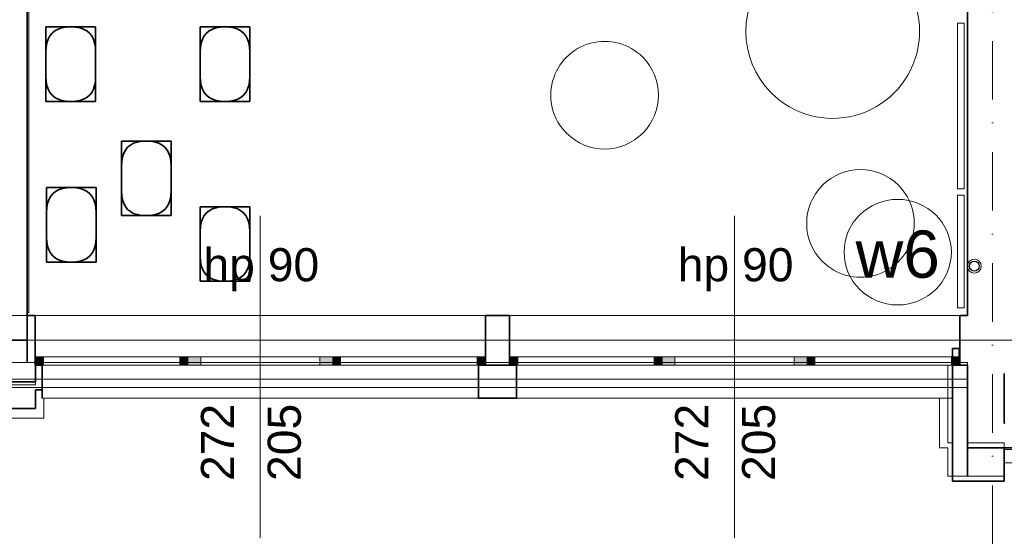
# Model space of a CAD drawing. Header units: millimetres. Extents: x -34676 to 172266, y 39940 to 476087.
# Tile 94 of 256: x 28963 to 34911, y 275791 to 278928. Entities that reach past the tile are written whole.
import ezdxf
from ezdxf.lldxf.tags import DXFTag

# ---------------------------------------------------------------- set-up
doc = ezdxf.new("R2010")
doc.units = ezdxf.units.MM
doc.header["$MEASUREMENT"] = 0
doc.linetypes.add('Kropki i Kreski', pattern=[6.702778, 3.527778, -1.763889, 0, -1.411111])
doc.linetypes.add('Przerywana', pattern=[5.644444, 2.822222, -2.822222])
for name, color, linetype in [('#podkład', 252, 'Continuous'), ('- A - ocieplenie', 7, 'Continuous'), ('- strefy pomieszczeń', 7, 'Continuous'), ('Drzwi Archicad', 7, 'Continuous'), ('IS_Text_Pion_Wodociag', 7, 'Continuous'), ('Konstrukcja - Siatka mod', 7, 'Continuous'), ('Konstrukcja - Stropy', 7, 'Continuous'), ('Konstrukcja - Ściany nośne wew..P', 7, 'Continuous'), ('Konstrukcja - Ściany zewnętrzne', 7, 'Continuous'), ('Okna Archicada', 7, 'Continuous'), ('Wnętrze - Umeblowanie', 7, 'Continuous'), ('Znaczniki okien Archicada', 7, 'Continuous')]:
    doc.layers.add(name, color=color, linetype=linetype)
doc.layers.add('#woda', color=4, linetype='Continuous', lineweight=18)
doc.styles.get("Standard").update_dxf_attribs({"font": 'arial.ttf'})
doc.styles.add('STYL_AUTOMATYCZNY_1', font='arial.ttf')
doc.styles.add('STYL_AUTOMATYCZNY_2', font='arial.ttf')
tags = doc.linetypes.add('SOLID', pattern=[10, 10, 0]).pattern_tags.tags
tags[6:7] = [DXFTag(74, 4), DXFTag(75, 0), DXFTag(340, '0'), DXFTag(46, 0.0), DXFTag(50, 0.0), DXFTag(44, 0.0), DXFTag(45, 0.0)]
tags[4:5] = [DXFTag(74, 4), DXFTag(75, 0), DXFTag(340, '0'), DXFTag(46, 0.0), DXFTag(50, 0.0), DXFTag(44, 0.0), DXFTag(45, 0.0)]

# ---------------------------------------------------------------- blocks, each defined once
blk = doc.blocks.new('UHYGFFFF')
at = {"layer": 'Okna Archicada', "linetype": 'Continuous', "lineweight": 13}
for points in [[(28665.1, 383032.6), (28665.1, 382982.6), (28715.1, 382982.6), (28715.1, 383032.6)], [(29590.1, 382982.6), (29590.1, 383032.6), (29540.1, 383032.6), (29540.1, 382982.6)], [(29590.1, 383032.6), (29590.1, 382982.6), (29665.1, 382982.6), (29665.1, 383032.6)], [(30460.1, 382982.6), (30460.1, 383032.6), (30385.1, 383032.6), (30385.1, 382982.6)], [(30460.1, 383032.6), (30460.1, 382982.6), (30510.1, 382982.6), (30510.1, 383032.6)], [(31385.1, 382982.6), (31385.1, 383032.6), (31335.1, 383032.6), (31335.1, 382982.6)], [(31530.1, 383032.6), (31530.1, 382982.6), (31580.1, 382982.6), (31580.1, 383032.6)], [(32455.1, 382982.6), (32455.1, 383032.6), (32405.1, 383032.6), (32405.1, 382982.6)], [(32455.1, 383032.6), (32455.1, 382982.6), (32530.1, 382982.6), (32530.1, 383032.6)], [(33325.1, 382982.6), (33325.1, 383032.6), (33250.1, 383032.6), (33250.1, 382982.6)], [(33325.1, 383032.6), (33325.1, 382982.6), (33375.1, 382982.6), (33375.1, 383032.6)], [(34250.1, 382982.6), (34250.1, 383032.6), (34200.1, 383032.6), (34200.1, 382982.6)]]:
    blk.add_hatch(color=252, dxfattribs=at).paths.add_polyline_path(points)
at = {"layer": '- A - ocieplenie', "color": 252, "linetype": 'Continuous', "lineweight": 35, "ltscale": 100}
for p, q in [((28707.6, 382982.6), (28707.6, 382832.6)), ((31342.6, 382982.6), (31342.6, 382832.6)), ((31572.6, 382982.6), (31572.6, 382832.6)), ((34207.6, 382982.6), (34207.6, 382832.6)), ((28707.6, 382832.6), (28707.6, 382782.6)), ((31342.6, 382832.6), (31342.6, 382782.6)), ((31572.6, 382832.6), (31572.6, 382782.6)), ((34207.6, 382832.6), (34207.6, 382782.6)), ((34207.6, 382512.5), (34207.6, 382312.5)), ((34207.6, 382512.5), (34207.6, 382312.5)), ((34297.6, 382312.5), (34297.6, 382512.5)), ((34297.6, 382312.5), (34297.6, 382512.5))]:
    blk.add_line(p, q, dxfattribs=at)
at = {"layer": '- A - ocieplenie', "color": 252, "linetype": 'Continuous', "lineweight": 20, "ltscale": 100}
blk.add_line((34207.6, 382312.5), (34297.6, 382312.5), dxfattribs=at)
at = {"layer": '- A - ocieplenie', "color": 252, "linetype": 'Continuous', "lineweight": 35, "ltscale": 100, "flags": 128}
for points in [[(34247.6, 383083.4), (34207.6, 383083.4)], [(34207.6, 383083.4), (34207.6, 382982.6)], [(34247.6, 382982.6), (34247.6, 383083.4)], [(28667.6, 382982.6), (28667.6, 382880.6)], [(28707.6, 382982.6), (28667.6, 382982.6)], [(31572.6, 382982.6), (31342.6, 382982.6)], [(34207.6, 382982.6), (34207.6, 382482.5)], [(34297.6, 382982.6), (34207.6, 382982.6)], [(34207.6, 382982.6), (34247.6, 382982.6)], [(34297.6, 382482.5), (34297.6, 382982.6)], [(28667.6, 382880.6), (28242.6, 382880.6)], [(28667.6, 382720.6), (28667.6, 382832.6)], [(28667.6, 382832.6), (28707.6, 382832.6)], [(28707.6, 382832.6), (28707.6, 382782.6)], [(31342.6, 382782.6), (31572.6, 382782.6)], [(28242.6, 382720.6), (28667.6, 382720.6)], [(34207.6, 382282.5), (34207.6, 382482.5)], [(34519.4, 382482.5), (34297.6, 382482.5)], [(34519.4, 382482.5), (34519.4, 382282.5)], [(34207.6, 382282.5), (34519.4, 382282.5)]]:
    blk.add_lwpolyline(points, dxfattribs=at)
at = {"layer": '- A - ocieplenie', "color": 252, "linetype": 'Continuous', "lineweight": 20, "ltscale": 100, "flags": 128}
for points in [[(28667.6, 382982.6), (28667.6, 382862.6)], [(34177.6, 382982.6), (28667.6, 382982.6)], [(34177.6, 382982.6), (34177.6, 382782.6)], [(28667.6, 382862.6), (28242.6, 382862.6)], [(28717.6, 382662.6), (28717.6, 382782.6)], [(28717.6, 382782.6), (34127.6, 382782.6)], [(34127.6, 382782.6), (34127.6, 382482.5)], [(34177.6, 382512.5), (34177.6, 382782.6)], [(28192.6, 382662.6), (28717.6, 382662.6)], [(34207.6, 382512.5), (34177.6, 382512.5)], [(34519.4, 382512.5), (34297.6, 382512.5)], [(34519.4, 382312.5), (34519.4, 382512.5)], [(34177.6, 382482.5), (34127.6, 382482.5)], [(34177.6, 382482.5), (34177.6, 382312.5)], [(34177.6, 382312.5), (34519.4, 382312.5)]]:
    blk.add_lwpolyline(points, dxfattribs=at)
at = {"color": 252, "linetype": 'Przerywana', "lineweight": 13, "ltscale": 100}
for p, q in [((34237.6, 385047.5), (34237.6, 384047.5)), ((34237.6, 385047.5), (34277.6, 385047.5)), ((34237.6, 385047.5), (34237.6, 384047.5)), ((34237.6, 385047.5), (34277.6, 385047.5)), ((34277.6, 385047.5), (34277.6, 384047.5)), ((34277.6, 385047.5), (34277.6, 384047.5)), ((34237.6, 384047.5), (34277.6, 384047.5)), ((34237.6, 384047.5), (34277.6, 384047.5)), ((34237.6, 384007.5), (34237.6, 383327.6)), ((34237.6, 384007.5), (34277.6, 384007.5)), ((34237.6, 384007.5), (34237.6, 383327.6)), ((34237.6, 384007.5), (34277.6, 384007.5)), ((34277.6, 384007.5), (34277.6, 383327.6)), ((34277.6, 384007.5), (34277.6, 383327.6)), ((34237.6, 383327.6), (34277.6, 383327.6)), ((34237.6, 383327.6), (34277.6, 383327.6))]:
    blk.add_line(p, q, dxfattribs=at)
at = {"color": 252, "linetype": 'Continuous', "lineweight": 13, "ltscale": 100}
for p, q in [((34237.6, 385047.5), (34237.6, 384047.5)), ((34237.6, 385047.5), (34277.6, 385047.5)), ((34277.6, 385047.5), (34277.6, 384047.5)), ((34237.6, 384047.5), (34277.6, 384047.5)), ((34237.6, 384007.5), (34237.6, 383327.6)), ((34237.6, 384007.5), (34277.6, 384007.5)), ((34277.6, 384007.5), (34277.6, 383327.6)), ((34237.6, 383327.6), (34277.6, 383327.6))]:
    blk.add_line(p, q, dxfattribs=at)
at = {"layer": 'Drzwi Archicad', "color": 252, "linetype": 'Continuous', "lineweight": 35, "ltscale": 100}
blk.add_line((34519.4, 382632.5), (34519.4, 382932.5), dxfattribs=at)
at = {"layer": 'Drzwi Archicad', "color": 252, "linetype": 'Continuous', "lineweight": 13, "ltscale": 100}
for p, q in [((34589.4, 382472.5), (34519.4, 382472.5)), ((34519.4, 382472.5), (34519.4, 382392.5)), ((34519.4, 382392.5), (34599.4, 382392.5))]:
    blk.add_line(p, q, dxfattribs=at)
at = {"layer": 'Drzwi Archicad', "color": 252, "linetype": 'Continuous', "lineweight": 35, "ltscale": 100}
blk.add_point((34519.4, 382632.5), dxfattribs=at)
at = {"layer": 'Konstrukcja - Siatka mod', "color": 252, "linetype": 'Kropki i Kreski', "lineweight": 13, "ltscale": 100}
blk.add_line((34447.6, 381903.8), (34447.6, 398868.6), dxfattribs=at)
at = {"layer": 'Konstrukcja - Stropy', "color": 252, "linetype": 'Continuous', "lineweight": 13, "ltscale": 100, "flags": 128}
for points in [[(49317.6, 395762.6), (22777.6, 395762.6), (22777.6, 393161.4), (22777.6, 390344), (22777.6, 388030.6), (22777.6, 383282.6), (34297.6, 383282.6), (34297.6, 388332.6), (37597.6, 388332.6), (37597.6, 383282.6), (49317.6, 383282.6)], [(30017.6, 386800.6), (28617.6, 386800.6), (28617.6, 383300.6), (28627.6, 383300.6), (28627.6, 386790.6), (30027.6, 386790.6), (30027.6, 387040.6), (31247.6, 387040.6), (31247.6, 387050.6), (30017.6, 387050.6)]]:
    blk.add_lwpolyline(points, close=True, dxfattribs=at)
at = {"layer": 'Konstrukcja - Ściany nośne wew..P', "color": 252, "linetype": 'Continuous', "lineweight": 35, "ltscale": 100}
blk.add_line((34519.4, 382632.5), (34519.4, 382932.5), dxfattribs=at)
at = {"layer": 'Konstrukcja - Ściany nośne wew..P', "color": 252, "linetype": 'Continuous', "lineweight": 35, "ltscale": 100, "flags": 128}
for points in [[(34297.6, 388032.6), (34297.6, 383282.6)], [(28617.6, 383132.6), (28617.6, 387962.6)], [(28317.6, 383132.6), (28617.6, 383132.6)], [(34297.6, 382982.6), (34297.6, 382482.5)], [(34297.6, 382482.5), (34597.6, 382482.5)]]:
    blk.add_lwpolyline(points, dxfattribs=at)
at = {"layer": 'Konstrukcja - Ściany nośne wew..P', "color": 252, "linetype": 'Continuous', "lineweight": 35, "ltscale": 100}
blk.add_point((34519.4, 382632.5), dxfattribs=at)
at = {"layer": 'Konstrukcja - Ściany zewnętrzne', "color": 252, "linetype": 'Continuous', "lineweight": 35, "ltscale": 100}
for p, q in [((28665.1, 383032.6), (28665.1, 383282.6)), ((31385.1, 383032.6), (31385.1, 383282.6)), ((31530.1, 383032.6), (31530.1, 383282.6)), ((34250.1, 383032.6), (34250.1, 383282.6)), ((28665.1, 382982.6), (28665.1, 383032.6)), ((31385.1, 382982.6), (31385.1, 383032.6)), ((31530.1, 382982.6), (31530.1, 383032.6)), ((34250.1, 382982.6), (34250.1, 383032.6))]:
    blk.add_line(p, q, dxfattribs=at)
at = {"layer": 'Konstrukcja - Ściany zewnętrzne', "color": 252, "linetype": 'Continuous', "lineweight": 35, "ltscale": 100, "flags": 128}
for points in [[(28617.6, 382997.6), (28617.6, 383297.6)], [(28665.1, 383282.6), (28617.6, 383282.6)], [(28617.6, 383282.6), (28617.6, 383000.6)], [(31530.1, 383282.6), (31385.1, 383282.6)], [(34297.6, 383282.6), (34250.1, 383282.6)], [(31385.1, 382982.6), (31530.1, 382982.6)], [(34250.1, 382982.6), (34297.6, 382982.6)]]:
    blk.add_lwpolyline(points, dxfattribs=at)
at = {"layer": 'Konstrukcja - Ściany zewnętrzne', "color": 252, "linetype": 'Continuous', "lineweight": 13, "ltscale": 100, "flags": 128}
for points in [[(22477.6, 382997.6), (22477.6, 382847.6), (34297.6, 382847.6), (34297.6, 382997.6)], [(22477.6, 382997.6), (22477.6, 382897.6), (34297.6, 382897.6), (34297.6, 382997.6)]]:
    blk.add_lwpolyline(points, close=True, dxfattribs=at)
blk.add_lwpolyline([(28242.6, 382997.6), (28242.6, 382880.6), (28667.6, 382880.6), (28667.6, 382982.6)], dxfattribs=at)
at = {"layer": 'Okna Archicada', "color": 252, "linetype": 'Continuous', "lineweight": 13, "ltscale": 100}
for p, q in [((28665.1, 383282.6), (31385.1, 383282.6)), ((31530.1, 383282.6), (34250.1, 383282.6)), ((20180, 383132.6), (49624.6, 383132.6)), ((28665.1, 383032.6), (28715.1, 383032.6)), ((28715.1, 383032.6), (28715.1, 382982.6)), ((28715.1, 383032.6), (29540.1, 383032.6)), ((29540.1, 382982.6), (29540.1, 383032.6)), ((29540.1, 383032.6), (29590.1, 383032.6)), ((29590.1, 383032.6), (29665.1, 383032.6)), ((29665.1, 383032.6), (29665.1, 382982.6)), ((29665.1, 383032.6), (30385.1, 383032.6)), ((30385.1, 382982.6), (30385.1, 383032.6)), ((30385.1, 383032.6), (30460.1, 383032.6)), ((30460.1, 383032.6), (30510.1, 383032.6)), ((30510.1, 383032.6), (30510.1, 382982.6)), ((30510.1, 383032.6), (31335.1, 383032.6)), ((31335.1, 382982.6), (31335.1, 383032.6)), ((31335.1, 383032.6), (31385.1, 383032.6)), ((31530.1, 383032.6), (31580.1, 383032.6)), ((31580.1, 383032.6), (31580.1, 382982.6)), ((31580.1, 383032.6), (32405.1, 383032.6)), ((32405.1, 382982.6), (32405.1, 383032.6)), ((32405.1, 383032.6), (32455.1, 383032.6)), ((32455.1, 383032.6), (32530.1, 383032.6)), ((32530.1, 383032.6), (32530.1, 382982.6)), ((32530.1, 383032.6), (33250.1, 383032.6)), ((33250.1, 382982.6), (33250.1, 383032.6)), ((33250.1, 383032.6), (33325.1, 383032.6)), ((33325.1, 383032.6), (33375.1, 383032.6)), ((33375.1, 383032.6), (33375.1, 382982.6)), ((33375.1, 383032.6), (34200.1, 383032.6)), ((34200.1, 382982.6), (34200.1, 383032.6)), ((34200.1, 383032.6), (34250.1, 383032.6)), ((28665.1, 382982.6), (31385.1, 382982.6)), ((28715.1, 382982.6), (28665.1, 382982.6)), ((28707.6, 382982.6), (31342.6, 382982.6)), ((29540.1, 382982.6), (28715.1, 382982.6)), ((29590.1, 382982.6), (29540.1, 382982.6)), ((29665.1, 382982.6), (29590.1, 382982.6)), ((30385.1, 382982.6), (29665.1, 382982.6)), ((30460.1, 382982.6), (30385.1, 382982.6)), ((30510.1, 382982.6), (30460.1, 382982.6)), ((31335.1, 382982.6), (30510.1, 382982.6)), ((31385.1, 382982.6), (31335.1, 382982.6)), ((31530.1, 382982.6), (34250.1, 382982.6)), ((31580.1, 382982.6), (31530.1, 382982.6)), ((31572.6, 382982.6), (34207.6, 382982.6)), ((32405.1, 382982.6), (31580.1, 382982.6)), ((32455.1, 382982.6), (32405.1, 382982.6)), ((32530.1, 382982.6), (32455.1, 382982.6)), ((33250.1, 382982.6), (32530.1, 382982.6)), ((33325.1, 382982.6), (33250.1, 382982.6)), ((33375.1, 382982.6), (33325.1, 382982.6)), ((34200.1, 382982.6), (33375.1, 382982.6)), ((34250.1, 382982.6), (34200.1, 382982.6)), ((28707.6, 382782.6), (31342.6, 382782.6)), ((31572.6, 382782.6), (34207.6, 382782.6))]:
    blk.add_line(p, q, dxfattribs=at)
at = {"layer": 'Okna Archicada', "color": 252, "linetype": 'Continuous', "lineweight": 35, "ltscale": 100}
for p, q in [((28665.1, 383032.6), (28665.1, 383282.6)), ((31385.1, 383032.6), (31385.1, 383282.6)), ((31530.1, 383032.6), (31530.1, 383282.6)), ((34250.1, 383032.6), (34250.1, 383282.6)), ((28665.1, 382982.6), (28665.1, 383032.6)), ((28665.1, 382982.6), (28665.1, 383032.6)), ((31385.1, 382982.6), (31385.1, 383032.6)), ((31385.1, 382982.6), (31385.1, 383032.6)), ((31530.1, 382982.6), (31530.1, 383032.6)), ((31530.1, 382982.6), (31530.1, 383032.6)), ((34250.1, 382982.6), (34250.1, 383032.6)), ((34250.1, 382982.6), (34250.1, 383032.6)), ((28707.6, 382982.6), (28707.6, 382832.6)), ((31342.6, 382982.6), (31342.6, 382832.6)), ((31572.6, 382982.6), (31572.6, 382832.6)), ((34207.6, 382982.6), (34207.6, 382832.6)), ((28707.6, 382832.6), (28707.6, 382782.6)), ((31342.6, 382832.6), (31342.6, 382782.6)), ((31572.6, 382832.6), (31572.6, 382782.6)), ((34207.6, 382832.6), (34207.6, 382782.6))]:
    blk.add_line(p, q, dxfattribs=at)
at = {"layer": 'Wnętrze - Umeblowanie', "color": 252, "linetype": 'Continuous', "lineweight": 13, "ltscale": 100, "flags": 128}
for points in [[(33854.5, 385368.2, 1), (33112, 384625.8, 1)], [(32335.2, 384841.7, 1), (31875.5, 384382, 1)], [(33880.8, 384067.7, 1), (33421.1, 383608, 1)]]:
    blk.add_lwpolyline(points, format="xyb", close=True, dxfattribs=at)
at = {"layer": 'Wnętrze - Umeblowanie', "color": 252, "linetype": 'Continuous', "lineweight": 35, "ltscale": 100, "flags": 128}
for points in [[(28730.7, 384873.8), (28732.2, 384902.3), (28736.7, 384927.8), (28744.2, 384950.3), (28754.7, 384969.8), (28768.2, 384986.3), (28784.7, 384999.8), (28804.2, 385010.3), (28826.7, 385017.8), (28852.2, 385022.3), (28880.7, 385023.8), (28915.9, 385023.8), (28946.3, 385023.8), (28972.1, 385023.8), (28993.2, 385023.8), (29009.6, 385023.8), (29021.3, 385023.8), (29028.4, 385023.8)], [(28730.7, 385021.5), (28730.7, 385023.8)], [(28733, 385023.8), (28730.7, 385023.8)], [(28730.7, 385021.5), (28730.7, 385014.5), (28730.7, 385002.7), (28730.7, 384986.3), (28730.7, 384965.2), (28730.7, 384939.5), (28730.7, 384909), (28730.7, 384873.8), (28730.7, 384723.8), (28730.7, 384688.7), (28730.7, 384658.2), (28730.7, 384632.4), (28730.7, 384611.3), (28730.7, 384594.9), (28730.7, 384583.2), (28730.7, 384576.2)], [(29030.7, 385021.5), (29030.7, 385014.5), (29030.7, 385002.7), (29030.7, 384986.3), (29030.7, 384965.2), (29030.7, 384939.5), (29030.7, 384909), (29030.7, 384873.8), (29030.7, 384723.8), (29029.2, 384695.3), (29024.7, 384669.8), (29017.2, 384647.3), (29006.7, 384627.8), (28993.2, 384611.3), (28976.7, 384597.8), (28957.2, 384587.3), (28934.7, 384579.8), (28909.2, 384575.3), (28880.7, 384573.8), (28852.2, 384575.3), (28826.7, 384579.8), (28804.2, 384587.3), (28784.7, 384597.8), (28768.2, 384611.3), (28754.7, 384627.8), (28744.2, 384647.3), (28736.7, 384669.8), (28732.2, 384695.3), (28730.7, 384723.8)], [(29030.7, 384873.8), (29029.2, 384902.3), (29024.7, 384927.8), (29017.2, 384950.3), (29006.7, 384969.8), (28993.2, 384986.3), (28976.7, 384999.8), (28957.2, 385010.3), (28934.7, 385017.8), (28909.2, 385022.3), (28880.7, 385023.8), (28845.5, 385023.8), (28815.1, 385023.8), (28789.3, 385023.8), (28768.2, 385023.8), (28751.8, 385023.8), (28740.1, 385023.8), (28733, 385023.8)], [(29028.4, 385023.8), (29030.7, 385023.8)], [(29030.7, 385021.5), (29030.7, 385023.8)], [(29662.1, 384873.8), (29663.6, 384902.3), (29668.1, 384927.8), (29675.6, 384950.3), (29686.1, 384969.8), (29699.6, 384986.3), (29716.1, 384999.8), (29735.6, 385010.3), (29758.1, 385017.8), (29783.6, 385022.3), (29812.1, 385023.8), (29847.2, 385023.8), (29877.7, 385023.8), (29903.5, 385023.8), (29924.6, 385023.8), (29941, 385023.8), (29952.7, 385023.8), (29959.7, 385023.8)], [(29662.1, 385021.5), (29662.1, 385023.8)], [(29664.4, 385023.8), (29662.1, 385023.8)], [(29662.1, 385021.5), (29662.1, 385014.5), (29662.1, 385002.7), (29662.1, 384986.3), (29662.1, 384965.2), (29662.1, 384939.5), (29662.1, 384909), (29662.1, 384873.8), (29662.1, 384723.8), (29662.1, 384688.7), (29662.1, 384658.2), (29662.1, 384632.4), (29662.1, 384611.3), (29662.1, 384594.9), (29662.1, 384583.2), (29662.1, 384576.2)], [(29962.1, 385021.5), (29962.1, 385014.5), (29962.1, 385002.7), (29962.1, 384986.3), (29962.1, 384965.2), (29962.1, 384939.5), (29962.1, 384909), (29962.1, 384873.8), (29962.1, 384723.8), (29960.6, 384695.3), (29956.1, 384669.8), (29948.6, 384647.3), (29938.1, 384627.8), (29924.6, 384611.3), (29908.1, 384597.8), (29888.6, 384587.3), (29866.1, 384579.8), (29840.6, 384575.3), (29812.1, 384573.8), (29783.6, 384575.3), (29758.1, 384579.8), (29735.6, 384587.3), (29716.1, 384597.8), (29699.6, 384611.3), (29686.1, 384627.8), (29675.6, 384647.3), (29668.1, 384669.8), (29663.6, 384695.3), (29662.1, 384723.8)], [(29962.1, 384873.8), (29960.6, 384902.3), (29956.1, 384927.8), (29948.6, 384950.3), (29938.1, 384969.8), (29924.6, 384986.3), (29908.1, 384999.8), (29888.6, 385010.3), (29866.1, 385017.8), (29840.6, 385022.3), (29812.1, 385023.8), (29776.9, 385023.8), (29746.5, 385023.8), (29720.7, 385023.8), (29699.6, 385023.8), (29683.2, 385023.8), (29671.5, 385023.8), (29664.4, 385023.8)], [(29959.7, 385023.8), (29962.1, 385023.8)], [(29962.1, 385021.5), (29962.1, 385023.8)], [(29030.7, 384723.8), (29030.7, 384688.7), (29030.7, 384658.2), (29030.7, 384632.4), (29030.7, 384611.3), (29030.7, 384594.9), (29030.7, 384583.2), (29030.7, 384576.2)], [(29962.1, 384723.8), (29962.1, 384688.7), (29962.1, 384658.2), (29962.1, 384632.4), (29962.1, 384611.3), (29962.1, 384594.9), (29962.1, 384583.2), (29962.1, 384576.2)], [(28730.7, 384576.2), (28730.7, 384573.8)], [(28733, 384573.8), (28730.7, 384573.8)], [(29028.4, 384573.8), (29021.3, 384573.8), (29009.6, 384573.8), (28993.2, 384573.8), (28972.1, 384573.8), (28946.3, 384573.8), (28915.9, 384573.8), (28880.7, 384573.8), (28845.5, 384573.8), (28815.1, 384573.8), (28789.3, 384573.8), (28768.2, 384573.8), (28751.8, 384573.8), (28740.1, 384573.8), (28733, 384573.8)], [(29030.7, 384573.8), (29028.4, 384573.8)], [(29030.7, 384576.2), (29030.7, 384573.8)], [(29662.1, 384576.2), (29662.1, 384573.8)], [(29664.4, 384573.8), (29662.1, 384573.8)], [(29959.7, 384573.8), (29952.7, 384573.8), (29941, 384573.8), (29924.6, 384573.8), (29903.5, 384573.8), (29877.7, 384573.8), (29847.2, 384573.8), (29812.1, 384573.8), (29776.9, 384573.8), (29746.5, 384573.8), (29720.7, 384573.8), (29699.6, 384573.8), (29683.2, 384573.8), (29671.5, 384573.8), (29664.4, 384573.8)], [(29962.1, 384573.8), (29959.7, 384573.8)], [(29962.1, 384576.2), (29962.1, 384573.8)], [(29186.6, 384184.9), (29188.1, 384213.4), (29192.6, 384238.9), (29200.1, 384261.4), (29210.6, 384280.9), (29224.1, 384297.4), (29240.6, 384310.9), (29260.1, 384321.4), (29282.6, 384328.9), (29308.1, 384333.4), (29336.6, 384334.9), (29371.8, 384334.9), (29402.3, 384334.9), (29428, 384334.9), (29449.1, 384334.9), (29465.5, 384334.9), (29477.3, 384334.9), (29484.3, 384334.9)], [(29186.6, 384332.6), (29186.6, 384334.9)], [(29189, 384334.9), (29186.6, 384334.9)], [(29186.6, 384332.6), (29186.6, 384325.5), (29186.6, 384313.8), (29186.6, 384297.4), (29186.6, 384276.3), (29186.6, 384250.5), (29186.6, 384220.1), (29186.6, 384184.9), (29186.6, 384034.9), (29186.6, 383999.8), (29186.6, 383969.3), (29186.6, 383943.5), (29186.6, 383922.4), (29186.6, 383906), (29186.6, 383894.3), (29186.6, 383887.3)], [(29486.6, 384332.6), (29486.6, 384325.5), (29486.6, 384313.8), (29486.6, 384297.4), (29486.6, 384276.3), (29486.6, 384250.5), (29486.6, 384220.1), (29486.6, 384184.9), (29486.6, 384034.9), (29485.1, 384006.4), (29480.6, 383980.9), (29473.1, 383958.4), (29462.6, 383938.9), (29449.1, 383922.4), (29432.6, 383908.9), (29413.1, 383898.4), (29390.6, 383890.9), (29365.1, 383886.4), (29336.6, 383884.9), (29308.1, 383886.4), (29282.6, 383890.9), (29260.1, 383898.4), (29240.6, 383908.9), (29224.1, 383922.4), (29210.6, 383938.9), (29200.1, 383958.4), (29192.6, 383980.9), (29188.1, 384006.4), (29186.6, 384034.9)], [(29486.6, 384184.9), (29485.1, 384213.4), (29480.6, 384238.9), (29473.1, 384261.4), (29462.6, 384280.9), (29449.1, 384297.4), (29432.6, 384310.9), (29413.1, 384321.4), (29390.6, 384328.9), (29365.1, 384333.4), (29336.6, 384334.9), (29301.5, 384334.9), (29271, 384334.9), (29245.2, 384334.9), (29224.1, 384334.9), (29207.7, 384334.9), (29196, 384334.9), (29189, 384334.9)], [(29484.3, 384334.9), (29486.6, 384334.9)], [(29486.6, 384332.6), (29486.6, 384334.9)], [(28733.7, 383904.4), (28735.2, 383932.9), (28739.7, 383958.4), (28747.2, 383980.9), (28757.7, 384000.4), (28771.2, 384016.9), (28787.7, 384030.4), (28807.2, 384040.9), (28829.7, 384048.4), (28855.2, 384052.9), (28883.7, 384054.4), (28918.8, 384054.4), (28949.3, 384054.4), (28975.1, 384054.4), (28996.2, 384054.4), (29012.6, 384054.4), (29024.3, 384054.4), (29031.3, 384054.4)], [(28733.7, 384052.1), (28733.7, 384054.4)], [(28736, 384054.4), (28733.7, 384054.4)], [(29033.7, 383904.4), (29032.2, 383932.9), (29027.7, 383958.4), (29020.2, 383980.9), (29009.7, 384000.4), (28996.2, 384016.9), (28979.7, 384030.4), (28960.2, 384040.9), (28937.7, 384048.4), (28912.2, 384052.9), (28883.7, 384054.4), (28848.5, 384054.4), (28818, 384054.4), (28792.3, 384054.4), (28771.2, 384054.4), (28754.8, 384054.4), (28743, 384054.4), (28736, 384054.4)], [(29031.3, 384054.4), (29033.7, 384054.4)], [(29033.7, 384052.1), (29033.7, 384054.4)], [(28733.7, 384052.1), (28733.7, 384045), (28733.7, 384033.3), (28733.7, 384016.9), (28733.7, 383995.8), (28733.7, 383970), (28733.7, 383939.6), (28733.7, 383904.4), (28733.7, 383754.4), (28733.7, 383719.3), (28733.7, 383688.8), (28733.7, 383663), (28733.7, 383641.9), (28733.7, 383625.5), (28733.7, 383613.8), (28733.7, 383606.8)], [(29033.7, 384052.1), (29033.7, 384045), (29033.7, 384033.3), (29033.7, 384016.9), (29033.7, 383995.8), (29033.7, 383970), (29033.7, 383939.6), (29033.7, 383904.4), (29033.7, 383754.4), (29032.2, 383725.9), (29027.7, 383700.4), (29020.2, 383677.9), (29009.7, 383658.4), (28996.2, 383641.9), (28979.7, 383628.4), (28960.2, 383617.9), (28937.7, 383610.4), (28912.2, 383605.9), (28883.7, 383604.4), (28855.2, 383605.9), (28829.7, 383610.4), (28807.2, 383617.9), (28787.7, 383628.4), (28771.2, 383641.9), (28757.7, 383658.4), (28747.2, 383677.9), (28739.7, 383700.4), (28735.2, 383725.9), (28733.7, 383754.4)], [(29486.6, 384034.9), (29486.6, 383999.8), (29486.6, 383969.3), (29486.6, 383943.5), (29486.6, 383922.4), (29486.6, 383906), (29486.6, 383894.3), (29486.6, 383887.3)], [(29662.1, 383788.6), (29663.6, 383817.1), (29668.1, 383842.6), (29675.6, 383865.1), (29686.1, 383884.6), (29699.6, 383901.1), (29716.1, 383914.6), (29735.6, 383925.1), (29758.1, 383932.6), (29783.6, 383937.1), (29812.1, 383938.6), (29847.2, 383938.6), (29877.7, 383938.6), (29903.5, 383938.6), (29924.6, 383938.6), (29941, 383938.6), (29952.7, 383938.6), (29959.7, 383938.6)], [(29662.1, 383936.3), (29662.1, 383938.6)], [(29664.4, 383938.6), (29662.1, 383938.6)], [(29662.1, 383936.3), (29662.1, 383929.2), (29662.1, 383917.5), (29662.1, 383901.1), (29662.1, 383880), (29662.1, 383854.2), (29662.1, 383823.8), (29662.1, 383788.6), (29662.1, 383638.6), (29662.1, 383603.5), (29662.1, 383573), (29662.1, 383547.2), (29662.1, 383526.1), (29662.1, 383509.7), (29662.1, 383498), (29662.1, 383491)], [(29962.1, 383936.3), (29962.1, 383929.2), (29962.1, 383917.5), (29962.1, 383901.1), (29962.1, 383880), (29962.1, 383854.2), (29962.1, 383823.8), (29962.1, 383788.6), (29962.1, 383638.6), (29960.6, 383610.1), (29956.1, 383584.6), (29948.6, 383562.1), (29938.1, 383542.6), (29924.6, 383526.1), (29908.1, 383512.6), (29888.6, 383502.1), (29866.1, 383494.6), (29840.6, 383490.1), (29812.1, 383488.6), (29783.6, 383490.1), (29758.1, 383494.6), (29735.6, 383502.1), (29716.1, 383512.6), (29699.6, 383526.1), (29686.1, 383542.6), (29675.6, 383562.1), (29668.1, 383584.6), (29663.6, 383610.1), (29662.1, 383638.6)], [(29962.1, 383788.6), (29960.6, 383817.1), (29956.1, 383842.6), (29948.6, 383865.1), (29938.1, 383884.6), (29924.6, 383901.1), (29908.1, 383914.6), (29888.6, 383925.1), (29866.1, 383932.6), (29840.6, 383937.1), (29812.1, 383938.6), (29776.9, 383938.6), (29746.5, 383938.6), (29720.7, 383938.6), (29699.6, 383938.6), (29683.2, 383938.6), (29671.5, 383938.6), (29664.4, 383938.6)], [(29959.7, 383938.6), (29962.1, 383938.6)], [(29962.1, 383936.3), (29962.1, 383938.6)], [(29186.6, 383887.3), (29186.6, 383884.9)], [(29189, 383884.9), (29186.6, 383884.9)], [(29484.3, 383884.9), (29477.3, 383884.9), (29465.5, 383884.9), (29449.1, 383884.9), (29428, 383884.9), (29402.3, 383884.9), (29371.8, 383884.9), (29336.6, 383884.9), (29301.5, 383884.9), (29271, 383884.9), (29245.2, 383884.9), (29224.1, 383884.9), (29207.7, 383884.9), (29196, 383884.9), (29189, 383884.9)], [(29486.6, 383884.9), (29484.3, 383884.9)], [(29486.6, 383887.3), (29486.6, 383884.9)], [(29033.7, 383754.4), (29033.7, 383719.3), (29033.7, 383688.8), (29033.7, 383663), (29033.7, 383641.9), (29033.7, 383625.5), (29033.7, 383613.8), (29033.7, 383606.8)], [(29962.1, 383638.6), (29962.1, 383603.5), (29962.1, 383573), (29962.1, 383547.2), (29962.1, 383526.1), (29962.1, 383509.7), (29962.1, 383498), (29962.1, 383491)], [(28733.7, 383606.8), (28733.7, 383604.4)], [(28736, 383604.4), (28733.7, 383604.4)], [(29031.3, 383604.4), (29024.3, 383604.4), (29012.6, 383604.4), (28996.2, 383604.4), (28975.1, 383604.4), (28949.3, 383604.4), (28918.8, 383604.4), (28883.7, 383604.4), (28848.5, 383604.4), (28818, 383604.4), (28792.3, 383604.4), (28771.2, 383604.4), (28754.8, 383604.4), (28743, 383604.4), (28736, 383604.4)], [(29033.7, 383604.4), (29031.3, 383604.4)], [(29033.7, 383606.8), (29033.7, 383604.4)], [(29662.1, 383491), (29662.1, 383488.6)], [(29664.4, 383488.6), (29662.1, 383488.6)], [(29959.7, 383488.6), (29952.7, 383488.6), (29941, 383488.6), (29924.6, 383488.6), (29903.5, 383488.6), (29877.7, 383488.6), (29847.2, 383488.6), (29812.1, 383488.6), (29776.9, 383488.6), (29746.5, 383488.6), (29720.7, 383488.6), (29699.6, 383488.6), (29683.2, 383488.6), (29671.5, 383488.6), (29664.4, 383488.6)], [(29962.1, 383488.6), (29959.7, 383488.6)], [(29962.1, 383491), (29962.1, 383488.6)]]:
    blk.add_lwpolyline(points, dxfattribs=at)
at = {"layer": 'Znaczniki okien Archicada', "color": 252, "linetype": 'Continuous', "lineweight": 13, "ltscale": 100}
for p, q in [((30025.1, 381939.8), (30025.1, 383882.6)), ((32890.1, 381939.8), (32890.1, 383882.6))]:
    blk.add_line(p, q, dxfattribs=at)
at = {"layer": '- strefy pomieszczeń', "color": 252, "linetype": 'Continuous', "lineweight": 13, "char_height": 200, "attachment_point": 1}
for s, insert, style in [('\\A1;{\\pql;\\pt0,100;\\fArial|b1|i0|c238|p0;\\W1.000000;Strefa studenta\\fArial|b1|i0|c238|p0;\\W1.000000;\\A1{\\H.66x;\\S^  ;}\\fArial|b1|i0|c238|p0;\\W1.000000;\\fArial|b1|i0|c238|p0;\\W1.000000;\\A1{\\H.66x;\\S^  ;}}', (30951.9, 385794.3), 'STYL_AUTOMATYCZNY_2'), ('\\A1;{\\pql;\\pt0,100;\\fArial|b0|i0|c238|p0;\\W1.000000;24,39\\fArial|b0|i0|c238|p0;\\W1.000000;\\A1{\\H.66x;\\S^  ;}\\fArial|b0|i0|c238|p0;\\W1.000000; m\\fArial|b0|i0|c238|p0;\\W1.000000;\\A1{\\H.66x;\\S2^  ;}}', (30951.9, 385477.1), 'STYL_AUTOMATYCZNY_1')]:
    blk.add_mtext(s, dxfattribs=dict(at, insert=insert, style=style))
at = {"layer": 'Znaczniki okien Archicada', "color": 252, "linetype": 'Continuous', "lineweight": 15, "char_height": 200, "attachment_point": 7, "style": 'STYL_AUTOMATYCZNY_1'}
for insert in [(29681.9, 383428.1), (32546.9, 383428.1)]:
    blk.add_mtext('\\A1;{\\pql;\\pt0;\\fArial|b0|i0|c238|p0;\\W1.000000;hp 90\\fArial|b0|i0|c238|p0;\\W1.000000;\\A1{\\H.66x;\\S^  ;}\\fArial|b0|i0|c238|p0;\\W1.000000;\\fArial|b0|i0|c238|p0;\\W1.000000;}', dxfattribs=dict(at, insert=insert))
at = {"layer": 'Znaczniki okien Archicada', "color": 252, "linetype": 'Continuous', "lineweight": 15, "char_height": 200, "attachment_point": 7, "rotation": 90, "style": 'STYL_AUTOMATYCZNY_1'}
for s, insert in [('\\A1;{\\pql;\\pt0;\\fArial|b0|i0|c238|p0;\\W1.000000;272\\fArial|b0|i0|c238|p0;\\W1.000000;\\A1{\\H.66x;\\S^  ;}\\fArial|b0|i0|c238|p0;\\W1.000000;\\fArial|b0|i0|c238|p0;\\W1.000000;}', (29925.1, 382282.6)), ('\\A1;{\\pql;\\pt0;\\fArial|b0|i0|c238|p0;\\W1.000000;205\\fArial|b0|i0|c238|p0;\\W1.000000;\\A1{\\H.66x;\\S^  ;}\\fArial|b0|i0|c238|p0;\\W1.000000;\\fArial|b0|i0|c238|p0;\\W1.000000;}', (30328.4, 382282.6)), ('\\A1;{\\pql;\\pt0;\\fArial|b0|i0|c238|p0;\\W1.000000;272\\fArial|b0|i0|c238|p0;\\W1.000000;\\A1{\\H.66x;\\S^  ;}\\fArial|b0|i0|c238|p0;\\W1.000000;\\fArial|b0|i0|c238|p0;\\W1.000000;}', (32790.1, 382282.6)), ('\\A1;{\\pql;\\pt0;\\fArial|b0|i0|c238|p0;\\W1.000000;205\\fArial|b0|i0|c238|p0;\\W1.000000;\\A1{\\H.66x;\\S^  ;}\\fArial|b0|i0|c238|p0;\\W1.000000;\\fArial|b0|i0|c238|p0;\\W1.000000;}', (33193.4, 382282.6))]:
    blk.add_mtext(s, dxfattribs=dict(at, insert=insert))

msp = doc.modelspace()

# ---------------------------------------------------------------- linework, layer by layer
at = {"layer": '#woda', "color": 4, "lineweight": 5}
msp.add_circle((34729.5, 277440.2), 42, dxfattribs=at)
at = {"layer": '#woda', "color": 4, "lineweight": 30}
msp.add_circle((34729.5, 277440.2), 30, dxfattribs=at)
at = {"layer": 'IS_Text_Pion_Wodociag', "color": 7, "linetype": 'SOLID', "lineweight": 18, "ltscale": 10}
msp.add_ellipse((34266.9, 277524.3), major_axis=(324, 0), ratio=0.983333, dxfattribs=at)

# ---------------------------------------------------------------- block references
at = {"layer": '#podkład'}
msp.add_blockref('UHYGFFFF', (390.9, -106139.9), dxfattribs=at)

# ---------------------------------------------------------------- texts
at = {"layer": 'IS_Text_Pion_Wodociag', "color": 7, "linetype": 'SOLID', "lineweight": 18, "ltscale": 10, "insert": (34266.9, 277365.8), "char_height": 285.12, "attachment_point": 8}
msp.add_mtext('\\fArial|b0|i0;w6', dxfattribs=at)

doc.saveas('drawing.dxf')
